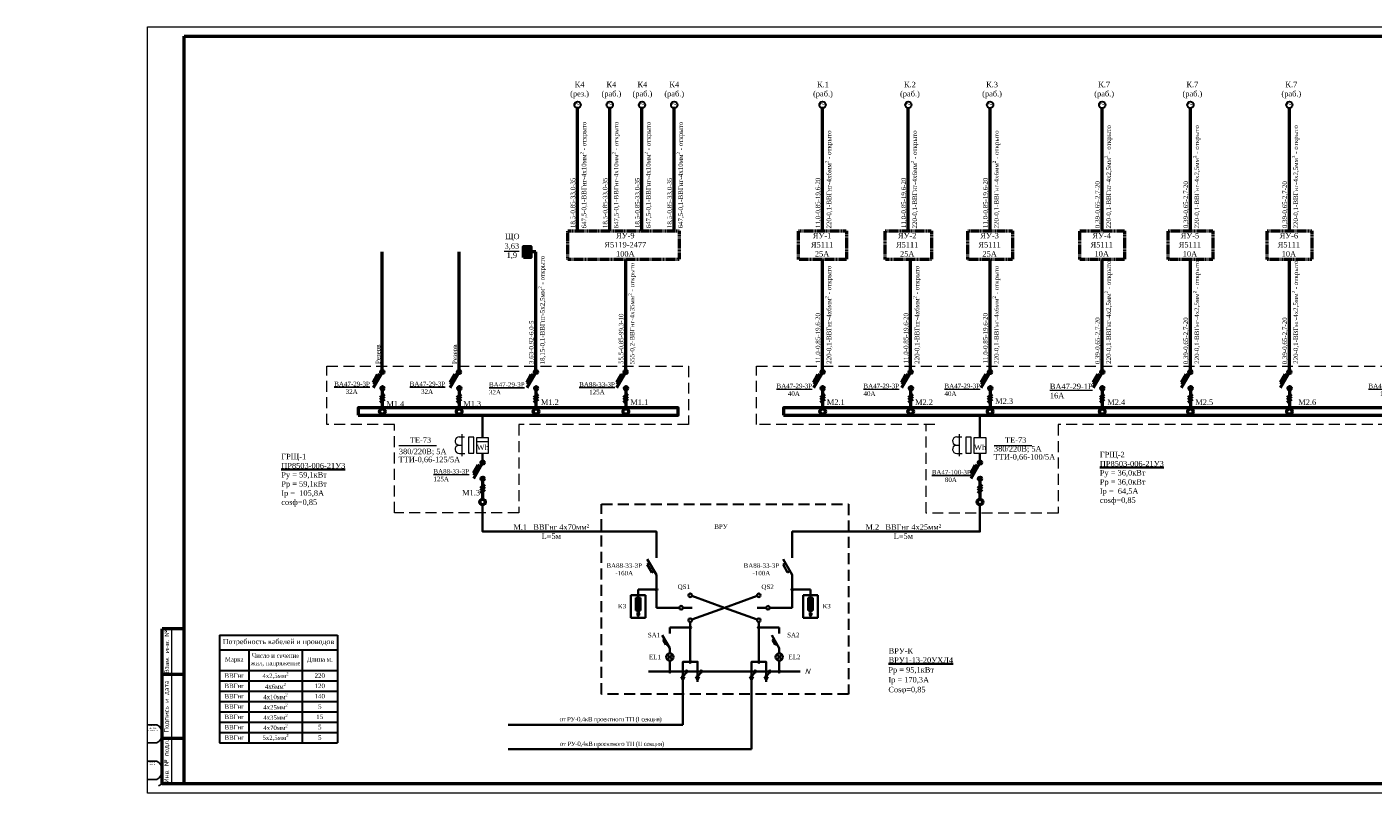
# Model space of a CAD drawing. Header units: millimetres. Extents: x 196 to 2027204, y -221452 to 153872.
# Tile 2 of 256: x 982108 to 1055889, y -221320 to -179320. Entities that reach past the tile are written whole.
import ezdxf

# ---------------------------------------------------------------- set-up
doc = ezdxf.new("R2010")
doc.units = ezdxf.units.MM
doc.set_wipeout_variables(frame=1)
doc.linetypes.add('( Hidden )', pattern=[0.375, 0.25, -0.125])
doc.linetypes.add('PUNKTIR', pattern=[14, 1, 5, -3, 5])
doc.layers.add('(007) Здания', color=7, linetype='Continuous')
doc.layers.add('Text', color=7, linetype='Continuous')
for name, color, linetype, lineweight in [('.', 7, 'Continuous', 15), ('0_Текст', 175, 'Continuous', 20), ('Magistralka', 210, 'Continuous', 60), ('STR. Штамп.0', 7, 'Continuous', 20), ('вентиляциия', 20, 'Continuous', 30), ('выноски', 250, 'Continuous', 20), ('задание ЭО', 220, 'Continuous', 30), ('Э.Электрика', 1, 'Continuous', 50), ('Эл.линии силового оборудования', 1, 'Continuous', 50), ('электрика', 1, 'Continuous', 140), ('Электроосвещение', 1, 'Continuous', 50), ('ЭО', 1, 'Continuous', 50)]:
    doc.layers.add(name, color=color, linetype=linetype, lineweight=lineweight)
doc.layers.add('CS_UNPLOTTED', color=171, linetype='Continuous', plot=False)
doc.styles.add('--Times New Roman', font='times.ttf')
doc.styles.add('--Стиль ЭОМ', font='isocpeui.ttf', dxfattribs={"height": 250})
doc.styles.add('ISO_1.0', font='isocpeur.ttf')
doc.styles.add('SHahzod', font='times.ttf', dxfattribs={"height": 400})
doc.styles.add('TIMES NEW', font='times.ttf')
doc.styles.add('Times New Roman', font='times.ttf')

# ---------------------------------------------------------------- blocks, each defined once
blk = doc.blocks.new('вент')
at = {"color": 1, "lineweight": 50}
blk.add_wipeout([(-15, 174), (15, 174), (45, 169), (74, 159), (100, 143), (124, 124), (143, 100), (159, 74), (169, 45), (174, 15), (174, -15), (169, -45), (159, -74), (143, -100), (124, -124), (100, -143), (74, -159), (45, -169), (15, -174), (-15, -174), (-45, -169), (-74, -159), (-100, -143), (-124, -124), (-143, -100), (-159, -74), (-169, -45), (-174, -15), (-174, 15), (-169, 45), (-159, 74), (-143, 100), (-124, 124), (-100, 143), (-74, 159), (-45, 169)], dxfattribs=at)
at = {"layer": 'вентиляциия', "color": 1, "linetype": 'Continuous', "ltscale": 100}
blk.add_circle((0, 0), 175, dxfattribs=at)
at = {"layer": 'вентиляциия', "color": 1, "ltscale": 50, "style": 'SHahzod'}
blk.add_text('~', height=350, dxfattribs=at).set_placement((-141, -138))
blk = doc.blocks.new('*U53')
at = {"lineweight": 9}
for p, q in [((-20, -5), (-20, 415)), ((-20, 415), (871, 415)), ((871, 415), (871, -5)), ((871, -5), (-20, -5))]:
    blk.add_line(p, q, dxfattribs=at)
at = {"lineweight": 50}
for p, q in [((0, 0), (0, 410)), ((0, 410), (866, 410)), ((866, 410), (866, 0)), ((0, 85), (-12, 85)), ((-12, 0), (-12, 85)), ((0, 60), (-12, 60)), ((0, 25), (-12, 25)), ((0, 0), (-12, 0)), ((866, 0), (0, 0))]:
    blk.add_line(p, q, dxfattribs=at)
at = {"lineweight": 20}
blk.add_line((-7, 85), (-7, 0), dxfattribs=at)
at = {"layer": 'CS_UNPLOTTED'}
for p, q in [((867, 411), (866, 410)), ((-20, 32.5), (-15, 32.5)), ((-20, 22.5), (-15, 22.5)), ((-20, 12.5), (-15, 12.5)), ((-20, 2.5), (-15, 2.5)), ((-12, 0), (-14, -1))]:
    blk.add_line(p, q, dxfattribs=at)
for centre in [(-17.66, 27.5), (-17.66, 7.5)]:
    blk.add_arc(centre, 5.67, 298.05744, 61.94256, dxfattribs=at)
at = {"layer": '0_Текст', "char_height": 2.5, "attachment_point": 5, "rotation": 90, "style": 'ISO_1.0'}
for s, insert, width in [('Взам. инв. №', (-9.5, 72.5), 25), ('Подпись и дата', (-9.5, 42.5), 35), ('Инв. № подл.', (-9.5, 12.5), 25)]:
    blk.add_mtext(s, dxfattribs=dict(at, insert=insert, width=width))
at = {"layer": 'CS_UNPLOTTED', "char_height": 0.8, "width": 5, "attachment_point": 2, "style": 'ISO_1.0'}
for s, insert in [('Основная надпись \\Pи штампы', (-17.5, 32.5)), ('Формат листа', (-17.5, 12.5))]:
    blk.add_mtext(s, dxfattribs=dict(at, insert=insert))

msp = doc.modelspace()

# ---------------------------------------------------------------- hatches: boundary and pattern name
at = {"layer": '.', "linetype": 'ByBlock'}
h = msp.add_hatch(color=1, dxfattribs=at)
h.dxf.hatch_style = 1
h.paths.add_polyline_path([(1009321.1, -191951.2), (1009721.1, -191951.2), (1009721.1, -191351.2), (1009321.1, -191351.2)])
at = {"layer": 'задание ЭО', "lineweight": 35, "ltscale": 100}
for points in [[(1016660.8, -210166.9, 1), (1016560.8, -210166.9, 1)], [(1024006, -210166.9, -1), (1024106, -210166.9, -1)], [(1018515.2, -212250.5, 1), (1018415.2, -212250.5, 1)], [(1022273.9, -212250.5, 1), (1022173.9, -212250.5, 1)], [(1017394.9, -214653.4, 1), (1017294.9, -214653.4, 1)], [(1018515.2, -214123.5, 1), (1018415.2, -214123.5, 1)], [(1022273.9, -214123.5, 1), (1022173.9, -214123.5, 1)], [(1023394.5, -214653.4, 1), (1023294.5, -214653.4, 1)]]:
    msp.add_hatch(color=7, dxfattribs=at).paths.add_polyline_path(points)
h = msp.add_hatch(color=7, dxfattribs=at)
edge = h.paths.add_edge_path()
edge.add_arc((1018265.3, -214653.4), 50, 0, 360)
h = msp.add_hatch(color=7, dxfattribs=at)
edge = h.paths.add_edge_path()
edge.add_arc((1019065.3, -214653.4), 50, 0, 360)
h = msp.add_hatch(color=7, dxfattribs=at)
edge = h.paths.add_edge_path()
edge.add_arc((1022024.1, -214653.4), 50, 0, 360)
h = msp.add_hatch(color=7, dxfattribs=at)
edge = h.paths.add_edge_path()
edge.add_arc((1022824.1, -214653.4), 50, 0, 360)

# ---------------------------------------------------------------- linework, layer by layer
at = {"color": 7, "linetype": 'Continuous', "lineweight": 30, "ltscale": 10}
for p, q in [((992663.3, -212654.5), (999128.6, -212654.5)), ((992663.3, -212654.5), (992663.3, -218557)), ((999128.6, -212654.5), (999128.6, -218557)), ((992663.3, -213462.7), (999128.6, -213462.7)), ((994279.6, -213462.7), (994279.6, -218557)), ((997189, -213462.7), (997189, -218557)), ((992663.3, -214597), (999128.6, -214597)), ((992663.3, -215162.7), (999128.6, -215162.7)), ((992663.3, -215728.4), (999128.6, -215728.4)), ((992663.3, -216294.2), (999128.6, -216294.2)), ((992663.3, -216859.9), (999128.6, -216859.9)), ((992663.3, -217425.6), (999128.6, -217425.6)), ((992663.3, -217991.3), (999128.6, -217991.3)), ((992663.3, -218557), (999128.6, -218557))]:
    msp.add_line(p, q, dxfattribs=at)
at = {"lineweight": 9}
msp.add_line((1057318.2, -221319.6), (991631.8, -221319.6), dxfattribs=at)
at = {"layer": 'Magistralka', "color": 7, "lineweight": 50, "ltscale": 100}
for p, q in [((1012289.7, -190501.4), (1012289.7, -183763.3)), ((1014054.8, -190501.4), (1014054.8, -183763.3)), ((1015819.9, -190501.4), (1015819.9, -183763.3)), ((1017585.1, -190501.4), (1017585.1, -183763.3)), ((1025715.8, -190502.4), (1025715.8, -183764.3)), ((1030416.7, -190502.4), (1030416.7, -183764.3)), ((1034897.8, -190502.4), (1034897.8, -183764.3)), ((1041043.1, -190502.4), (1041043.1, -183764.3)), ((1045877.6, -190502.4), (1045877.6, -183764.3)), ((1051301, -190502.4), (1051301, -183764.3)), ((1001584.8, -198148), (1001584.7, -191651.2)), ((1005796, -198148), (1005795.9, -191651.2)), ((1010007.1, -198148), (1010007.1, -191651.2)), ((1014930.7, -198147), (1014930.7, -192061.4)), ((1025715.8, -198148), (1025715.8, -192062.4)), ((1030543.4, -198148), (1030543.4, -192062.4)), ((1034897.8, -198148), (1034897.8, -192062.4)), ((1041043.1, -198148), (1041043.1, -192062.4)), ((1045877.6, -198148), (1045877.6, -192062.4)), ((1051301, -198148), (1051301, -192062.4)), ((1001329.9, -198378.7), (1001079.9, -198811.7)), ((1001540.1, -198314.5), (1001084.8, -199103.2)), ((1001459.8, -198453.7), (1001329.9, -198378.7)), ((1005541.1, -198378.7), (1005291.1, -198811.7)), ((1005751.3, -198314.5), (1005296, -199103.2)), ((1005671, -198453.7), (1005541.1, -198378.7)), ((1009752.2, -198378.7), (1009502.2, -198811.7)), ((1009962.5, -198314.5), (1009507.1, -199103.2)), ((1009882.1, -198453.7), (1009752.2, -198378.7)), ((1014675.4, -198377.7), (1014425.4, -198810.7)), ((1014885.6, -198313.5), (1014430.3, -199102.2)), ((1014805.3, -198452.7), (1014675.4, -198377.7)), ((1025460.9, -198378.7), (1025210.9, -198811.7)), ((1025671.2, -198314.5), (1025215.8, -199103.2)), ((1025590.8, -198453.7), (1025460.9, -198378.7)), ((1030288.9, -198378.7), (1030038.9, -198811.7)), ((1030499.2, -198314.5), (1030043.8, -199103.2)), ((1030418.8, -198453.7), (1030288.9, -198378.7)), ((1034642.9, -198378.7), (1034392.9, -198811.7)), ((1034853.1, -198314.5), (1034397.8, -199103.2)), ((1034772.8, -198453.7), (1034642.9, -198378.7)), ((1040788.1, -198378.7), (1040538.1, -198811.7)), ((1040998.4, -198314.5), (1040543.1, -199103.2)), ((1040918.1, -198453.7), (1040788.1, -198378.7)), ((1045622.7, -198378.7), (1045372.7, -198811.7)), ((1045833, -198314.5), (1045377.6, -199103.2)), ((1045752.6, -198453.7), (1045622.7, -198378.7)), ((1051046.1, -198378.7), (1050796.1, -198811.7)), ((1051256.3, -198314.5), (1050801, -199103.2)), ((1051176, -198453.7), (1051046.1, -198378.7)), ((1001209.8, -198886.7), (1001079.9, -198811.7)), ((1005421, -198886.7), (1005291.1, -198811.7)), ((1009632.1, -198886.7), (1009502.2, -198811.7)), ((1014555.3, -198885.7), (1014425.4, -198810.7)), ((1025340.8, -198886.7), (1025210.9, -198811.7)), ((1030168.8, -198886.7), (1030038.9, -198811.7)), ((1034522.8, -198886.7), (1034392.9, -198811.7)), ((1040668.1, -198886.7), (1040538.1, -198811.7)), ((1045502.6, -198886.7), (1045372.7, -198811.7)), ((1050926, -198886.7), (1050796.1, -198811.7)), ((1001584.8, -199217.2), (1001584.8, -200203.2)), ((1005796, -199217.2), (1005796, -200203.2)), ((1010007.1, -199217.2), (1010007.1, -200203.2)), ((1014930.3, -199216.2), (1014930.3, -200202.2)), ((1025715.8, -199217.2), (1025715.8, -200203.2)), ((1030543.8, -199217.2), (1030543.8, -200203.2)), ((1034897.8, -199217.2), (1034897.8, -200203.2)), ((1041043.1, -199217.2), (1041043.1, -200203.2)), ((1045877.6, -199217.2), (1045877.6, -200203.2)), ((1051301, -199217.2), (1051301, -200203.2)), ((1006824.3, -203341.6), (1006574.3, -203774.6)), ((1007034.5, -203277.4), (1006579.2, -204066.2)), ((1006954.2, -203416.6), (1006824.3, -203341.6)), ((1034084, -203341.6), (1033834, -203774.6)), ((1034294.3, -203277.4), (1033838.9, -204066.2)), ((1034213.9, -203416.6), (1034084, -203341.6)), ((1006704.2, -203849.6), (1006574.3, -203774.6)), ((1007079.2, -204180.2), (1007079.9, -205216.2)), ((1033963.9, -203849.6), (1033834, -203774.6)), ((1034338.9, -204180.2), (1034339.7, -205216.2))]:
    msp.add_line(p, q, dxfattribs=at)
at = {"layer": 'Magistralka', "color": 7, "lineweight": 20, "ltscale": 100}
msp.add_line((1008267.3, -191613.3), (1009086.4, -191614), dxfattribs=at)
at = {"layer": 'Magistralka', "color": 7, "lineweight": 50, "ltscale": 100}
for points in [[(1000268.9, -200603.2), (1017799.1, -200603.2), (1017799.1, -200203.2), (1000268.9, -200203.2)], [(1023583.1, -200603.2), (1069441.4, -200603.2), (1069441.4, -200203.2), (1023583.1, -200203.2)]]:
    msp.add_lwpolyline(points, close=True, dxfattribs=at)
for centre, radius in [((1001584.8, -198237.2), 89.2), ((1005796, -198237.2), 89.2), ((1010007.1, -198237.2), 89.2), ((1014930.3, -198236.2), 89.2), ((1025715.8, -198237.2), 89.2), ((1030543.8, -198237.2), 89.2), ((1034897.8, -198237.2), 89.2), ((1041043.1, -198237.2), 89.2), ((1045877.6, -198237.2), 89.2), ((1051301, -198237.2), 89.2), ((1001596.4, -199128.8), 89.2), ((1005807.6, -199128.8), 89.2), ((1010018.8, -199128.8), 89.2), ((1014941.9, -199127.8), 89.2), ((1025727.4, -199128.8), 89.2), ((1030555.5, -199128.8), 89.2), ((1034909.4, -199128.8), 89.2), ((1041054.7, -199128.8), 89.2), ((1045889.3, -199128.8), 89.2), ((1051312.6, -199128.8), 89.2), ((1001587.8, -200403.2), 150), ((1005799, -200403.2), 150), ((1010010.2, -200403.2), 150), ((1014933.3, -200402.2), 150), ((1025718.8, -200403.2), 150), ((1030546.8, -200403.2), 150), ((1034900.8, -200403.2), 150), ((1041046.1, -200403.2), 150), ((1045880.7, -200403.2), 150), ((1051304, -200403.2), 150), ((1007079.2, -203200.1), 89.2), ((1034338.9, -203200.1), 89.2), ((1007090.8, -204091.7), 89.2), ((1034350.6, -204091.7), 89.2), ((1007082.2, -205366.2), 150), ((1034341.9, -205366.2), 150)]:
    msp.add_circle(centre, radius, dxfattribs=at)
at = {"layer": 'выноски', "color": 0, "ltscale": 100}
for p, q in [((1005807.2, -201799.5), (1006097.8, -201799.5)), ((1033066.9, -201799.5), (1033357.5, -201799.5)), ((1005763, -202249.2), (1005978.1, -202249.2)), ((1005814.9, -202698.6), (1006105.5, -202698.6)), ((1033022.7, -202249.2), (1033237.8, -202249.2)), ((1033074.6, -202698.6), (1033365.2, -202698.6))]:
    msp.add_line(p, q, dxfattribs=at)
at = {"layer": 'выноски', "ltscale": 100}
for p, q in [((1004561.8, -202278.8), (1002493.3, -202278.8)), ((1037186.1, -202278.8), (1035117.5, -202278.8))]:
    msp.add_line(p, q, dxfattribs=at)
at = {"layer": 'выноски', "color": 0, "ltscale": 100}
for points in [[(1005952.5, -201649.2), (1005952.5, -202849.2)], [(1007415.1, -202072.6), (1006749.3, -202072.6)], [(1033212.2, -201649.2), (1033212.2, -202849.2)]]:
    msp.add_lwpolyline(points, dxfattribs=at)
for points in [[(1006312.1, -202693.3), (1006605.2, -202693.3), (1006605.2, -201814.7), (1006312.1, -201814.7)], [(1007415.1, -201853.4), (1006749.3, -201853.4), (1006749.3, -202692.3), (1007415.1, -202692.3)], [(1033571.8, -202693.3), (1033864.9, -202693.3), (1033864.9, -201814.7), (1033571.8, -201814.7)], [(1034674.8, -201853.4), (1034009, -201853.4), (1034009, -202692.3), (1034674.8, -202692.3)]]:
    msp.add_lwpolyline(points, close=True, dxfattribs=at)
for centre, start, end in [((1005807.2, -202026.5), 88.055205, 258.775832), ((1033066.9, -202026.5), 88.055205, 258.775832), ((1005807.2, -202471.8), 101.224168, 271.944795), ((1033066.9, -202471.8), 101.224168, 271.944795)]:
    msp.add_arc(centre, 227, start, end, dxfattribs=at)
at = {"layer": 'задание ЭО', "color": 7, "lineweight": 35, "ltscale": 100}
for p, q in [((1016235.8, -208713), (1016105.9, -208788)), ((1016355.9, -209221), (1016105.9, -208788)), ((1016610.8, -209362.5), (1016110.8, -208496.5)), ((1023681, -208713), (1023551.1, -208788)), ((1023801.1, -209221), (1023551.1, -208788)), ((1024056, -209362.5), (1023556, -208496.5)), ((1016485.8, -209146), (1016355.9, -209221)), ((1016610.8, -209362.5), (1016610.8, -211162.5)), ((1023931, -209146), (1023801.1, -209221)), ((1024056, -211162.5), (1024056, -209362.5)), ((1015610.8, -210166.9), (1016560.8, -210166.9)), ((1015610.8, -211379.4), (1015610.8, -210166.9)), ((1025056, -210166.9), (1024106, -210166.9)), ((1025056, -211379.4), (1025056, -210166.9)), ((1016010.8, -210466.9), (1015210.8, -210466.9)), ((1015210.8, -210466.9), (1015210.8, -211716.9)), ((1015735.8, -210616.9), (1015485.8, -210616.9)), ((1015485.8, -210616.9), (1015485.8, -211316.9)), ((1015735.8, -210616.9), (1015735.8, -211316.9)), ((1016010.8, -211716.9), (1016010.8, -210466.9)), ((1020344.5, -211162.5), (1018559.1, -210512.7)), ((1020344.5, -211162.5), (1022130, -210512.7)), ((1024656, -210466.9), (1025456, -210466.9)), ((1024656, -211716.9), (1024656, -210466.9)), ((1024931, -210616.9), (1025181, -210616.9)), ((1024931, -210616.9), (1024931, -211316.9)), ((1025181, -210616.9), (1025181, -211316.9)), ((1025456, -210466.9), (1025456, -211716.9)), ((1015210.8, -211716.9), (1016010.8, -211716.9)), ((1015735.8, -211316.9), (1015485.8, -211316.9)), ((1015510.8, -211516.9), (1015710.8, -211516.9)), ((1015544.1, -211566.9), (1015677.5, -211566.9)), ((1015577.5, -211616.9), (1015644.1, -211616.9)), ((1015610.8, -211454.4), (1015610.8, -211516.9)), ((1017865.2, -211162.5), (1016610.8, -211162.5)), ((1018570.9, -211162.5), (1018065.2, -211162.5)), ((1020344.5, -211162.5), (1018559.1, -211812.3)), ((1020344.5, -211162.5), (1022130, -211812.3)), ((1022123.9, -211162.5), (1022623.9, -211162.5)), ((1022823.9, -211162.5), (1024056, -211162.5)), ((1025456, -211716.9), (1024656, -211716.9)), ((1024931, -211316.9), (1025181, -211316.9)), ((1025156, -211516.9), (1024956, -211516.9)), ((1025122.7, -211566.9), (1024989.4, -211566.9)), ((1025089.4, -211616.9), (1025022.7, -211616.9)), ((1025056, -211454.4), (1025056, -211516.9)), ((1017344.9, -212250.5), (1017344.9, -212572.4)), ((1018515.2, -212250.5), (1017344.9, -212250.5)), ((1018465.2, -211946.5), (1018465.2, -214123.5)), ((1023344.5, -212250.5), (1022173.9, -212250.5)), ((1022223.9, -211946.5), (1022223.9, -214173.5)), ((1023344.5, -212250.5), (1023344.5, -212572.4)), ((1017344.9, -213372.4), (1016930.8, -212655.1)), ((1017062.9, -212883.8), (1016976.3, -212933.8)), ((1016976.3, -212933.8), (1017126.3, -213193.6)), ((1017212.9, -213143.6), (1017126.3, -213193.6)), ((1023344.5, -213372.4), (1022930.4, -212655.1)), ((1023062.5, -212883.8), (1022975.9, -212933.8)), ((1022975.9, -212933.8), (1023125.9, -213193.6)), ((1023212.5, -213143.6), (1023125.9, -213193.6)), ((1017486.4, -214001.3), (1017203.5, -213718.5)), ((1017486.4, -213718.5), (1017203.5, -214001.3)), ((1017344.9, -213659.9), (1017344.9, -213372.4)), ((1023203.1, -214001.3), (1023486, -213718.5)), ((1023203.1, -213718.5), (1023486, -214001.3)), ((1023344.5, -213659.9), (1023344.5, -213372.4)), ((1016169.5, -214653.4), (1024494.5, -214653.4)), ((1017344.9, -214059.9), (1017344.9, -214653.4)), ((1018064.7, -214624.2), (1018064.7, -217574.3)), ((1018064.7, -214953.4), (1018272.2, -214667.9)), ((1018864.7, -214953.4), (1019072.2, -214667.9)), ((1021823.5, -214953.4), (1022030.9, -214667.9)), ((1022623.5, -214953.4), (1022830.9, -214667.9)), ((1023344.5, -214059.9), (1023344.5, -214653.4)), ((1018064.7, -215103.4), (1017973.3, -214953.4)), ((1018156.2, -214953.4), (1017973.3, -214953.4)), ((1018064.7, -215103.4), (1018156.2, -214953.4)), ((1018864.7, -215103.4), (1018773.3, -214953.4)), ((1018956.2, -214953.4), (1018773.3, -214953.4)), ((1018864.7, -215103.4), (1018956.2, -214953.4)), ((1021823.5, -215103.4), (1021732.1, -214953.4)), ((1021915, -214953.4), (1021732.1, -214953.4)), ((1021823.5, -215103.4), (1021915, -214953.4)), ((1021823.5, -215215.1), (1021823.5, -218919.5)), ((1022623.5, -215103.4), (1022532.1, -214953.4)), ((1022715, -214953.4), (1022532.1, -214953.4)), ((1022623.5, -215103.4), (1022715, -214953.4)), ((1018064.7, -217574.3), (1008487.2, -217574.3)), ((1021823.5, -218919.5), (1008487.2, -218919.5))]:
    msp.add_line(p, q, dxfattribs=at)
at = {"layer": 'задание ЭО', "color": 7, "linetype": 'PUNKTIR', "lineweight": 18, "ltscale": 100}
for points in [[(1002256.3, -201122.7), (998555, -201122.7), (998555, -197922.7), (1018359.8, -197922.7), (1018359.8, -201122.7), (1009061.6, -201122.7)], [(1031865.5, -201122.7), (1022098.3, -201122.7), (1022098.3, -197922.7), (1070268.7, -197922.7), (1070268.7, -201122.7), (1038634.5, -201122.7)], [(1009061.6, -201122.7), (1009061.6, -205952.5), (1002256.3, -205952.5), (1002256.3, -201122.7)], [(1038634.5, -201122.7), (1038634.5, -205972.1), (1031387.5, -205972.1), (1031387.5, -201122.7)]]:
    msp.add_lwpolyline(points, dxfattribs=at)
at = {"layer": 'задание ЭО', "color": 7, "lineweight": 35, "ltscale": 100}
for points in [[(1007082.2, -201853.4), (1007082.2, -200603.2)], [(1034341.9, -201853.4), (1034341.9, -200603.2)], [(1007082.2, -202692.3), (1007082.2, -203110.9)], [(1034341.9, -202692.3), (1034341.9, -203110.9)], [(1034341.9, -204180.5), (1034341.9, -205216.2)], [(1007082.2, -205516.2), (1007082.2, -206987.8), (1016606.3, -206987.8), (1016606.3, -208420.9)], [(1034341.9, -205516.2), (1034341.9, -206987.8), (1024053.9, -206987.8), (1024053.9, -208420.9)], [(1018064.7, -215215.1), (1018064.7, -214123.5), (1018864.7, -214123.5), (1018864.7, -215215.1)], [(1021823.5, -215215.1), (1021823.5, -214123.5), (1022623.5, -214123.5), (1022623.5, -215215.1)]]:
    msp.add_lwpolyline(points, dxfattribs=at)
at = {"layer": 'задание ЭО', "color": 7, "linetype": 'PUNKTIR', "lineweight": 30, "ltscale": 100}
msp.add_lwpolyline([(1027137.3, -205476.3), (1027137.3, -215903.1), (1013604.3, -215903.1), (1013604.3, -205476.3)], close=True, dxfattribs=at)
at = {"layer": 'задание ЭО', "color": 7, "lineweight": 35, "ltscale": 100}
for centre, radius in [((1016610.8, -210166.9), 50), ((1024056, -210166.9), 50), ((1018465.2, -210478.5), 100), ((1022223.9, -210478.5), 100), ((1015610.8, -211416.9), 37.5), ((1017965.2, -211162.5), 100), ((1018465.2, -211846.5), 100), ((1018465.2, -211846.5), 100), ((1022223.9, -211846.5), 100), ((1022723.9, -211162.5), 100), ((1025056, -211416.9), 37.5), ((1018465.2, -212250.5), 50), ((1022223.9, -212250.5), 50), ((1017344.9, -213859.9), 200), ((1023344.5, -213859.9), 200), ((1017344.9, -214653.4), 50), ((1018265.3, -214653.4), 50), ((1018465.2, -214123.5), 50), ((1019065.3, -214653.4), 50), ((1022024.1, -214653.4), 50), ((1022223.9, -214123.5), 50), ((1022824.1, -214653.4), 50), ((1023344.5, -214653.4), 50)]:
    msp.add_circle(centre, radius, dxfattribs=at)
at = {"layer": 'Э.Электрика', "color": 0, "const_width": 60}
msp.add_lwpolyline([(1011116.5, -217572.2), (1018064.7, -217572.2)], dxfattribs=at)
at = {"layer": 'Эл.линии силового оборудования', "color": 0, "linetype": '( Hidden )', "lineweight": 50, "ltscale": 200}
for points in [[(1011760, -190501.4), (1017848.1, -190501.4), (1017848.1, -192061.4), (1011760, -192061.4)], [(1024405.1, -190502.4), (1027030.1, -190502.4), (1027030.1, -192062.4), (1024405.1, -192062.4)], [(1029138.7, -190502.4), (1031694.7, -190502.4), (1031694.7, -192062.4), (1029138.7, -192062.4)], [(1033672.2, -190502.4), (1036123.3, -190502.4), (1036123.3, -192062.4), (1033672.2, -192062.4)], [(1039817.5, -190502.4), (1042268.6, -190502.4), (1042268.6, -192062.4), (1039817.5, -192062.4)], [(1044652.1, -190502.4), (1047103.2, -190502.4), (1047103.2, -192062.4), (1044652.1, -192062.4)], [(1050075.4, -190502.4), (1052526.5, -190502.4), (1052526.5, -192062.4), (1050075.4, -192062.4)]]:
    msp.add_lwpolyline(points, close=True, dxfattribs=at)
at = {"layer": 'Электроосвещение', "color": 1, "linetype": 'ByBlock'}
msp.add_lwpolyline([(1009321.1, -191951.2), (1009321.1, -191351.2), (1009721.1, -191351.2), (1009721.1, -191951.2)], close=True, dxfattribs=at)
at = {"layer": 'Электроосвещение', "color": 7, "linetype": 'ByBlock'}
msp.add_lwpolyline([(1010007.1, -191651.2), (1009721.1, -191651.2)], dxfattribs=at)
at = {"layer": 'ЭО', "color": 7}
for p, q in [((1001700.7, -199443), (1001467.4, -199654.6)), ((1001700.7, -199572.8), (1001467.4, -199784.4)), ((1001700.7, -199717), (1001467.4, -199928.6)), ((1005911.9, -199443), (1005678.6, -199654.6)), ((1005911.9, -199572.8), (1005678.6, -199784.4)), ((1005911.9, -199717), (1005678.6, -199928.6)), ((1010123.1, -199443), (1009889.8, -199654.6)), ((1010123.1, -199572.8), (1009889.8, -199784.4)), ((1010123.1, -199717), (1009889.8, -199928.6)), ((1015046.2, -199442), (1014812.9, -199653.6)), ((1015046.2, -199571.8), (1014812.9, -199783.4)), ((1015046.2, -199716), (1014812.9, -199927.6)), ((1025831.8, -199443), (1025598.5, -199654.6)), ((1025831.8, -199572.8), (1025598.5, -199784.4)), ((1025831.8, -199717), (1025598.5, -199928.6)), ((1030659.8, -199443), (1030426.5, -199654.6)), ((1030659.8, -199572.8), (1030426.5, -199784.4)), ((1030659.8, -199717), (1030426.5, -199928.6)), ((1035013.7, -199443), (1034780.4, -199654.6)), ((1035013.7, -199572.8), (1034780.4, -199784.4)), ((1035013.7, -199717), (1034780.4, -199928.6)), ((1041159, -199443), (1040925.7, -199654.6)), ((1041159, -199572.8), (1040925.7, -199784.4)), ((1041159, -199717), (1040925.7, -199928.6)), ((1045993.6, -199443), (1045760.3, -199654.6)), ((1045993.6, -199572.8), (1045760.3, -199784.4)), ((1045993.6, -199717), (1045760.3, -199928.6)), ((1051416.9, -199443), (1051183.6, -199654.6)), ((1051416.9, -199572.8), (1051183.6, -199784.4)), ((1051416.9, -199717), (1051183.6, -199928.6)), ((1007195.1, -204405.9), (1006961.8, -204617.5)), ((1007195.1, -204535.7), (1006961.8, -204747.3)), ((1007195.1, -204679.9), (1006961.8, -204891.5)), ((1034454.9, -204405.9), (1034221.6, -204617.5)), ((1034454.9, -204535.7), (1034221.6, -204747.3)), ((1034454.9, -204679.9), (1034221.6, -204891.5))]:
    msp.add_line(p, q, dxfattribs=at)

# ---------------------------------------------------------------- texts
at = {"color": 0, "lineweight": 35, "char_height": 300, "attachment_point": 5, "style": 'Times New Roman'}
for s, insert, width in [('ЩО', (1008711.1, -190853.9), 1299.14), ('ЯУ-9\\PЯ5119-2477\\P100А', (1014905.3, -191263.5), 2434.649), ('ЯУ-1\\PЯ5111\\P25А', (1025690.4, -191264.5), 2434.649), ('ЯУ-2\\PЯ5111\\P25А', (1030354.4, -191264.5), 2434.649), ('ЯУ-3\\PЯ5111\\P25А', (1034872.4, -191264.5), 2434.649), ('ЯУ-4\\PЯ5111\\P10А', (1041017.6, -191264.5), 2434.649), ('ЯУ-5\\PЯ5111\\P10А', (1045852.2, -191264.5), 2434.649), ('ЯУ-6\\PЯ5111\\P10А', (1051275.5, -191264.5), 2434.649), ('3,63\\P1,9', (1008685.7, -191615.9), 1140)]:
    msp.add_mtext(s, dxfattribs=dict(at, insert=insert, width=width))
at = {"color": 7, "ltscale": 2, "insert": (942912, -201397.7), "char_height": 300, "width": 7030.234, "attachment_point": 4, "style": 'Times New Roman'}
msp.add_mtext('\\pi365.44149;План кровли с установкой СФЭС', dxfattribs=at)
at = {"color": 7, "linetype": 'Continuous', "lineweight": 30, "ltscale": 10, "attachment_point": 5, "style": 'Times New Roman'}
for s, insert, char_height, width in [('Потребность кабелей и проводов', (995895.9, -213058.6), 282.857, 6462.406), ('Марка', (993471.4, -214029.8), 242.45, 1613.426), ('Число и сечение жил, напряжение', (995734.3, -214029.8), 242.449, 2906.488), ('Длина м.', (998158.8, -214029.8), 242.45, 1936.692), ('\\A1;4х2,5мм{\\H0.7x;\\S2^ ;}', (995734.3, -214879.9), 242.449, 2906.488), ('ВВГнг', (993471.4, -214879.9), 242.45, 1613.426), ('ВВГнг', (993471.4, -215445.6), 242.45, 1613.426), ('\\A1;4х6мм{\\H0.7x;\\S2^ ;}', (995734.3, -215445.6), 242.449, 2906.488), ('220', (998158.8, -214879.9), 250, 1936.692), ('120', (998158.8, -215444.1), 250, 1936.692), ('ВВГнг', (993471.4, -216009.8), 242.45, 1613.426), ('\\A1;4х10мм{\\H0.7x;\\S2^ ;}', (995734.3, -216011.3), 242.449, 2906.488), ('140', (998158.8, -216009.8), 250, 1936.692), ('ВВГнг', (993471.4, -216577), 242.45, 1613.426), ('\\A1;4х25мм{\\H0.7x;\\S2^ ;}', (995734.3, -216577), 242.449, 2906.488), ('5', (998158.8, -216575.6), 250, 1936.692), ('ВВГнг', (993471.4, -217142.7), 242.45, 1613.426), ('ВВГнг', (993471.4, -217708.4), 242.45, 1613.426), ('\\A1;4х35мм{\\H0.7x;\\S2^ ;}', (995734.3, -217141.3), 242.449, 2906.488), ('\\A1;4х70мм{\\H0.7x;\\S2^ ;}', (995734.3, -217707), 242.449, 2906.488), ('15', (998158.8, -217139.1), 250, 1936.692), ('5', (998158.8, -217704.8), 250, 1936.692), ('ВВГнг', (993471.4, -218274.2), 242.45, 1613.426), ('\\A1;5х2,5мм{\\H0.7x;\\S2^ ;}', (995734.3, -218272.7), 242.449, 2906.488), ('5', (998158.8, -218270.5), 250, 1936.692)]:
    msp.add_mtext(s, dxfattribs=dict(at, insert=insert, char_height=char_height, width=width))
at = {"layer": 'Magistralka', "color": 7, "lineweight": 35, "attachment_point": 1}
for s, insert, char_height, width, style in [('ГРЩ-1\\P{\\LПР8503-006-21У3\\P}Ру = 59,1кВт\\PРр = 59,1кВт \\PIр =  105,8А\\Pcosф=0,85', (996049.3, -202720.9), 300, 14787.568, 'Times New Roman'), ('ГРЩ-2\\P{\\LПР8503-006-21У3\\P}Ру = 36,0кВт\\PРр = 36,0кВт \\PIр =  64,5А\\Pcosф=0,85', (1040913.3, -202611.5), 300, 14787.568, 'Times New Roman'), ('ВРУ-К\\P{\\LВРУ1-13-20УХЛ4}', (1029337.3, -213377.8), 300, 10486.166, 'TIMES NEW'), ('{\\T0.9;от РУ-0,4кВ проектного ТП (I секция)}', (1011301, -217142.7), 250, 9828.113, 'Times New Roman'), ('{\\T0.9;от РУ-0,4кВ проектного ТП (II секция)}', (1011317.8, -218492.8), 250, 9828.113, 'Times New Roman')]:
    msp.add_mtext(s, dxfattribs=dict(at, insert=insert, char_height=char_height, width=width, style=style))
at = {"layer": 'STR. Штамп.0', "color": 7, "lineweight": 35, "ltscale": 100, "char_height": 250, "attachment_point": 1, "rotation": 90, "style": 'Times New Roman'}
for s, insert, width in [('\\A1;647,5-0,1-ВВГнг-4х10мм{\\H0.7x;\\S2^ ;} - открыто', (1012430.3, -190367.8), 7014), ('\\A1;647,5-0,1-ВВГнг-4х10мм{\\H0.7x;\\S2^ ;} - открыто', (1014195.4, -190367.8), 7014), ('\\A1;647,5-0,1-ВВГнг-4х10мм{\\H0.7x;\\S2^ ;} - открыто', (1015960.6, -190367.8), 7014), ('\\A1;647,5-0,1-ВВГнг-4х10мм{\\H0.7x;\\S2^ ;} - открыто', (1017725.7, -190367.8), 7014), ('\\A1;220-0,1-ВВГнг-4х6мм{\\H0.7x;\\S2^ ;} - открыто', (1025856.4, -190368.8), 6651.256), ('\\A1;220-0,1-ВВГнг-4х6мм{\\H0.7x;\\S2^ ;} - открыто', (1030557.3, -190368.8), 6651.256), ('\\A1;220-0,1-ВВГнг-4х6мм{\\H0.7x;\\S2^ ;} - открыто', (1035038.4, -190368.8), 6651.256), ('\\A1;220-0,1-ВВГнг-4х2,5мм{\\H0.7x;\\S2^ ;} - открыто', (1041183.7, -190368.8), 6651.256), ('\\A1;220-0,1-ВВГнг-4х2,5мм{\\H0.7x;\\S2^ ;} - открыто', (1046018.3, -190368.8), 6651.256), ('\\A1;220-0,1-ВВГнг-4х2,5мм{\\H0.7x;\\S2^ ;} - открыто', (1051441.6, -190368.8), 6651.256), ('18,5-0,85-33,0-35', (1011908.4, -190347.7), 4852.17), ('18,5-0,85-33,0-35', (1013673.5, -190347.7), 4852.17), ('18,5-0,85-33,0-35', (1015438.6, -190347.7), 4852.17), ('18,5-0,85-33,0-35', (1017203.8, -190347.7), 4852.17), ('11,0-0,85-19,6-20', (1025334.5, -190348.7), 4852.17), ('11,0-0,85-19,6-20', (1030035.4, -190348.7), 4852.17), ('11,0-0,85-19,6-20', (1034516.5, -190348.7), 4852.17), ('0,39-0,65-2,7-20', (1040661.7, -190348.7), 4852.17), ('0,39-0,65-2,7-20', (1045496.3, -190348.7), 4852.17), ('0,39-0,65-2,7-20', (1050919.7, -190348.7), 4852.17), ('\\A1;18,15-0,1-ВВГнг-5х2,5мм{\\H0.7x;\\S2^ ;} - открыто', (1010147.8, -197820.4), 8482.665), ('\\A1;555-0,2-ВВГнг-4х35мм{\\H0.7x;\\S2^ ;} - открыто', (1015071.4, -197820.4), 8482.665), ('\\A1;220-0,1-ВВГнг-4х6мм{\\H0.7x;\\S2^ ;} - открыто', (1025856.4, -197789.1), 7342.38), ('\\A1;220-0,1-ВВГнг-4х6мм{\\H0.7x;\\S2^ ;} - открыто', (1030684, -197789.1), 7342.38), ('\\A1;220-0,1-ВВГнг-4х6мм{\\H0.7x;\\S2^ ;} - открыто', (1035038.4, -197789.1), 7342.38), ('\\A1;220-0,1-ВВГнг-4х2,5мм{\\H0.7x;\\S2^ ;} - открыто', (1041183.7, -197789.1), 7342.38), ('\\A1;220-0,1-ВВГнг-4х2,5мм{\\H0.7x;\\S2^ ;} - открыто', (1046018.3, -197789.1), 7342.38), ('\\A1;220-0,1-ВВГнг-4х2,5мм{\\H0.7x;\\S2^ ;} - открыто', (1051441.6, -197789.1), 7342.38), ('3,63-0,92-6,0-5', (1009625.8, -197800.3), 4852.17), ('55,5-0,85-99,3-10', (1014549.4, -197800.3), 4852.17), ('11,0-0,85-19,6-20', (1025334.5, -197769), 4852.17), ('11,0-0,85-19,6-20', (1030162.1, -197769), 4852.17), ('11,0-0,85-19,6-20', (1034516.5, -197769), 4852.17), ('0,39-0,65-2,7-20', (1040661.7, -197815.9), 4852.17), ('0,39-0,65-2,7-20', (1045496.3, -197815.9), 4852.17), ('0,39-0,65-2,7-20', (1050919.7, -197815.9), 4852.17), ('Резерв', (1001220.8, -197800.3), 4852.17), ('Резерв', (1005432, -197800.3), 4852.17)]:
    msp.add_mtext(s, dxfattribs=dict(at, insert=insert, width=width))
at = {"layer": 'STR. Штамп.0', "color": 7, "lineweight": 35, "ltscale": 100, "char_height": 300, "attachment_point": 1, "style": 'Times New Roman'}
for s, insert, width in [('M1.4', (1001811, -199831.1), 1077.674), ('M1.3', (1006022.2, -199831.1), 1077.674), ('M1.2', (1010280.1, -199741.1), 865.494), ('M1.1', (1015177.4, -199740.2), 865.494), ('M2.1', (1025951.8, -199741.1), 785.768), ('M2.2', (1030787.4, -199740.5), 865.494), ('M2.3', (1035180.7, -199681.9), 865.494), ('M2.4', (1041323.7, -199739.8), 865.494), ('M2.5', (1046146.4, -199741.1), 865.494), ('M2.6', (1051792.1, -199741.1), 865.494), ('M1.3', (1005960.7, -204704.1), 865.494)]:
    msp.add_mtext(s, dxfattribs=dict(at, insert=insert, width=width))
at = {"layer": 'STR. Штамп.0', "color": 7, "lineweight": 35, "ltscale": 100, "insert": (1029323.8, -214413.7), "char_height": 300, "width": 9291.436, "attachment_point": 1, "line_spacing_factor": 1.079226, "style": 'Times New Roman'}
msp.add_mtext('Pр = 95,1кВт\\PIр = 170,3А\\PCosφ=0,85', dxfattribs=at)
at = {"layer": 'Text', "insert": (942834, -202012.9), "char_height": 300, "width": 13379.381, "attachment_point": 1, "style": '--Times New Roman'}
msp.add_mtext('\\pi413.9156;{\\C0;Структурная схема системы on-grid фотоэлектрических установок}', dxfattribs=at)
at = {"layer": 'Text', "color": 0, "linetype": 'Continuous', "lineweight": 35, "ltscale": 100, "char_height": 300, "attachment_point": 1, "style": 'TIMES NEW'}
for s, insert, width in [('ТЕ-73', (1003091.2, -201816.7), 1040.729), ('ТЕ-73', (1035715.5, -201816.7), 1040.729), ('ТТИ-0,66-125/5A', (1002479.4, -202881.8), 3059.378), ('380/220В; 5А', (1002495.5, -202441.7), 3359.8), ('Wh', (1006762.5, -202214.3), 713.671), ('Wh', (1034022.2, -202214.3), 713.671), ('ТТИ-0,66-100/5A', (1035095.2, -202738.7), 3059.378), ('380/220В; 5А', (1035111.3, -202298.6), 3359.8)]:
    msp.add_mtext(s, dxfattribs=dict(at, insert=insert, width=width))
at = {"layer": 'задание ЭО', "color": 7, "lineweight": 35, "ltscale": 100, "style": 'Times New Roman'}
for s, p in [('SA1', (1016139.5, -212784.9)), ('SA2', (1023773.9, -212780.1)), ('EL1', (1016205.8, -213985.9)), ('EL2', (1023848.5, -213981.7))]:
    msp.add_text(s, height=250, dxfattribs=at).set_placement(p)
at = {"layer": 'задание ЭО', "color": 7, "lineweight": 35, "ltscale": 100, "attachment_point": 5}
for s, insert, char_height, width, style in [('ВРУ', (1020150.5, -206712.1), 250, 968.118, 'Times New Roman'), ('ВА88-33-3Р  \\P-160А', (1014844.2, -209056.9), 250, 3469.827, 'Times New Roman'), ('ВА88-33-3Р  \\P-100А', (1022363.6, -209056.9), 250, 3469.827, 'Times New Roman'), ('QS1', (1018113.8, -210038.4), 250, 1000, 'Times New Roman'), ('QS2', (1022706, -210040.8), 250, 632.069, 'Times New Roman'), ('КЗ', (1014726.7, -211076.1), 250, 968.118, 'Times New Roman'), ('КЗ', (1025940.1, -211076.1), 250, 968.118, 'Times New Roman'), ('N', (1024879.9, -214648.8), 300, 1000, '--Стиль ЭОМ')]:
    msp.add_mtext(s, dxfattribs=dict(at, insert=insert, char_height=char_height, width=width, style=style))
at = {"layer": 'электрика', "color": 0, "lineweight": 25, "char_height": 250, "width": 1668.47, "attachment_point": 1, "style": 'Times New Roman'}
for s, insert in [('\\pi-99.61502;{\\LВА47-29-3Р}\\P\\pi525.92572;32А', (999053.7, -198767.4)), ('\\pi-99.61502;{\\LВА47-29-3Р}\\P\\pi525.92572;32А', (1003187.9, -198767.4)), ('\\pi-99.61502;{\\LВА47-29-3Р\\P\\pi525.92572;}32А', (1007533.9, -198799.4)), ('\\pi-99.61502;{\\LВА88-33-3Р}\\P\\pi447.78945;125А', (1012479.7, -198793.2)), ('\\pi-191.90052;{\\LВА47-100-3P}\\P\\pi529.62074;80А', (1031891.3, -203601.7))]:
    msp.add_mtext(s, dxfattribs=dict(at, insert=insert))
at = {"layer": 'электрика', "color": 0, "lineweight": 18, "attachment_point": 1, "style": 'Times New Roman'}
for s, insert, char_height, width in [('\\pi-99.61502;{\\LВА47-29-3Р\\P\\pi521.32947;}40А', (1028059.7, -198876.6), 250, 1668.47), ('\\pi-99.61502;{\\LВА47-29-3Р\\P\\pi521.32947;}40А', (1032498.5, -198876.6), 250, 1668.47), ('\\pi-51.49887;{\\LВА47-29-3Р}\\P\\pi569.44561;40А', (1023245.6, -198876.6), 250, 1764.702), ('\\pi-99.61502;{\\LВА47-29-3Р}\\P\\pi540.07496;16А', (1055739.2, -198876.6), 250, 1668.47), ('\\pi49.56334;{\\LВА47-29-1Р\\P\\pi817.19131;}16А', (1038125.3, -198876.6), 300, 2340.367)]:
    msp.add_mtext(s, dxfattribs=dict(at, insert=insert, char_height=char_height, width=width))
at = {"layer": 'электрика', "color": 0, "lineweight": 20, "insert": (1062812.9, -198790.8), "char_height": 250, "width": 1668.47, "attachment_point": 1, "style": 'Times New Roman'}
msp.add_mtext('\\pi-99.61502;{\\LВА47-29-3Р\\P\\pi540.07496;}16А', dxfattribs=at)
at = {"layer": 'электрика', "color": 0, "lineweight": 13, "insert": (1004388.4, -203558.5), "char_height": 250, "width": 1668.47, "attachment_point": 1, "style": 'Times New Roman'}
msp.add_mtext('{\\LВА88-33-3Р\\P\\pi447.78945;}125А', dxfattribs=at)
at = {"layer": 'электрика', "color": 0, "lineweight": 35, "ltscale": 10, "char_height": 300, "width": 10559.48, "attachment_point": 5, "style": 'Times New Roman'}
for s, insert in [('М.1   ВВГнг 4x70мм² \\PL=5м   ', (1010846, -206987.8)), ('М.2   ВВГнг 4x25мм² \\PL=5м   ', (1030143.4, -206987.8))]:
    msp.add_mtext(s, dxfattribs=dict(at, insert=insert))

# ---------------------------------------------------------------- next in the draw order: block references
at = {"color": 0, "lineweight": 20}
for p in [(1012289.6, -183589), (1014054.8, -183589), (1015820.4, -183586.4), (1017585.5, -183586.4), (1025716.2, -183587.3), (1030416.7, -183589.9), (1034897.7, -183589.9), (1041043, -183589.9), (1045877.6, -183589.9), (1051300.9, -183589.9)]:
    msp.add_blockref('вент', p, dxfattribs=at)

# ---------------------------------------------------------------- next in the draw order: block references
at = {"layer": '(007) Здания', "lineweight": 30, "ltscale": 500, "xscale": 100, "yscale": 100, "zscale": 100}
msp.add_blockref('*U53', (990723.9, -220819.6), dxfattribs=at)

# ---------------------------------------------------------------- next in the draw order: texts
at = {"color": 0, "lineweight": 35, "char_height": 300, "width": 1140, "attachment_point": 5, "style": 'Times New Roman'}
for s, insert in [('К4\\P(рез.)', (1012397.7, -182776.8)), ('К4\\P(раб.)', (1014142.7, -182776.8)), ('К4\\P(раб.)', (1015842.7, -182776.8)), ('К4\\P(раб.)', (1017587.7, -182776.8)), ('К.1\\P(раб.)', (1025738.5, -182777.8)), ('К.2\\P(раб.)', (1030504.6, -182777.8)), ('К.3\\P(раб.)', (1035005.8, -182777.8)), ('К.7\\P(раб.)', (1041151.1, -182777.8)), ('К.7\\P(раб.)', (1045985.7, -182777.8)), ('К.7\\P(раб.)', (1051409, -182777.8))]:
    msp.add_mtext(s, dxfattribs=dict(at, insert=insert))

doc.saveas('drawing.dxf')
